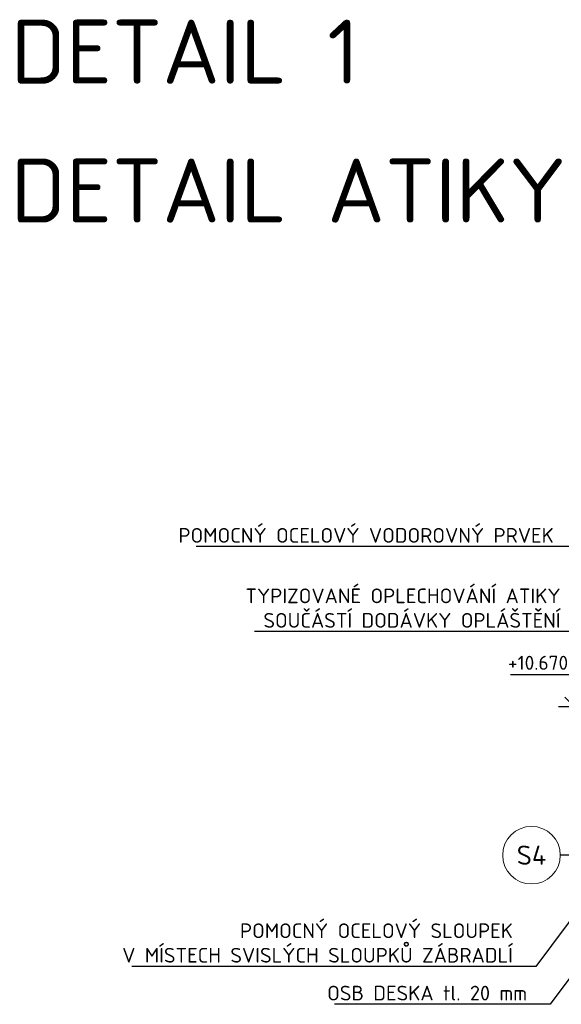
# Model space of a CAD drawing. Header units: millimetres. Extents: x -118752 to 407724, y -73278 to 155058.
# Tile 163 of 256: x 56990 to 58683, y 146522 to 149602. Entities that reach past the tile are written whole.
import ezdxf
from ezdxf.enums import TextEntityAlignment as Align

# ---------------------------------------------------------------- set-up
doc = ezdxf.new("R2010")
doc.units = ezdxf.units.MM
doc.header["$LTSCALE"] = 10
for name, color, linetype, lineweight in [('CKBUBLINY', 1, 'Continuous', 18), ('CKBUBLINY_POPIS', 3, 'Continuous', 25), ('CKKOTY_VYS', 3, 'Continuous', 25), ('CKPOPIS_POHLED', 3, 'Continuous', 25), ('CKTEXTY_MALE', 3, 'Continuous', 18)]:
    doc.layers.add(name, color=color, linetype=linetype, lineweight=lineweight)
doc.styles.get("Standard").update_dxf_attribs({"font": 'isocpeur.ttf'})
doc.dimstyles.new('CADKON', dxfattribs={"dimscale": 50, "dimtxt": 2.2, "dimasz": 2.5, "dimexe": 1.8, "dimexo": 5, "dimgap": 0.6, "dimtad": 1, "dimrnd": 1, "dimtxsty": 'Standard', "dimblk1": 'OBLIQUE', "dimblk2": 'OBLIQUE', "dimsah": 1, "dimcen": 2.5, "dimadec": 1, "dimazin": 2, "dimtfac": 1, "dimtdec": 4, "dimtix": 1, "dimtmove": 2, "dimatfit": 3, "dimldrblk": 'OPEN30', "dimfxl": 5, "dimfxlon": 1, "dimtolj": 1, "dimarcsym": 0})
doc.dimstyles.new('CADKON$7', dxfattribs={"dimscale": 100, "dimtxt": 2.5, "dimasz": 2.5, "dimexe": 1.8, "dimexo": 5, "dimgap": 0.6, "dimtad": 1, "dimrnd": 1, "dimtxsty": 'Standard', "dimblk1": 'OBLIQUE', "dimblk2": 'OBLIQUE', "dimsah": 1, "dimcen": 2.5, "dimadec": 1, "dimazin": 2, "dimtfac": 1, "dimtdec": 4, "dimtix": 1, "dimtmove": 0, "dimatfit": 3, "dimldrblk": 'DOTSMALL', "dimfxl": 5, "dimfxlon": 1, "dimtfill": 1, "dimtolj": 1, "dimarcsym": 0})

# ---------------------------------------------------------------- blocks, each defined once
blk = doc.blocks.new('CK_BUBBLE_1_0_0')
at = {"color": 0, "linetype": 'ByBlock', "lineweight": -2}
blk.add_circle((0, 0), 1, dxfattribs=at)
blk = doc.blocks.new('_OBLIQUE')
at = {"color": 0, "linetype": 'ByBlock'}
blk.add_line((-0.5, -0.5), (0.5, 0.5), dxfattribs=at)
blk = doc.blocks.new('*U10241')
at = {"color": 0, "linetype": 'ByBlock', "lineweight": -2}
blk.add_lwpolyline([(-1.5, 1.5), (0, 0), (1.5, 1.5), (0, 0), (0, 5), (10, 5)], dxfattribs=at)

msp = doc.modelspace()

# ---------------------------------------------------------------- linework, layer by layer
at = {"layer": 'CKKOTY_VYS'}
msp.add_line((58774.404, 147452.436), (58674.404, 147452.436), dxfattribs=at)

# ---------------------------------------------------------------- block references
at = {"layer": 'CKBUBLINY'}
ref = msp.add_blockref('CK_BUBBLE_1_0_0', (58589.966, 146988.565), dxfattribs=dict(at, xscale=90.00000000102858, yscale=90.00000000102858, zscale=90.00000000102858))
ref.add_attrib('NUM1', 'S4', dxfattribs={"layer": 'CKBUBLINY_POPIS', "height": 60}).set_placement((58589.966, 146988.565), align=Align.MIDDLE_CENTER)
at = {"layer": 'CKKOTY_VYS'}
ref = msp.add_blockref('*U10241', (58724.404, 147452.436), dxfattribs=dict(at, xscale=-20, yscale=20, zscale=20))
ref.add_attrib('Výška', '+10.670', dxfattribs={"layer": '0', "color": 0, "linetype": 'ByBlock', "lineweight": -2, "height": 44}).set_placement((58704.404, 147568.436), align=Align.RIGHT)

# ---------------------------------------------------------------- texts
at = {"layer": 'CKPOPIS_POHLED'}
for s, p in [('DETAIL 1', (56962.324, 149402.425)), ('DETAIL ATIKY 1:20', (56962.324, 148967.954))]:
    msp.add_text(s, height=200, dxfattribs=at).set_placement(p)
at = {"layer": 'CKTEXTY_MALE', "char_height": 46, "attachment_point": 9}
for s, insert in [('POMOCNÝ OCELOVÝ VODOROVNÝ PRVEK', (58659.49, 147966.046)), ('TYPIZOVANÉ OPLECHOVÁNÍ ATIKY\\PSOUČÁSTÍ DODÁVKY OPLÁŠTĚNÍ', (58680.863, 147700.072)), ('POMOCNÝ OCELOVÝ SLOUPEK\\PV MÍSTECH SVISLÝCH SLOUPKŮ ZÁBRADLÍ', (58531.74, 146652.354)), ('OSB DESKA tl. 20 mm', (58576.17, 146533.994))]:
    msp.add_mtext(s, dxfattribs=dict(at, insert=insert))

# ---------------------------------------------------------------- leaders
at = {"layer": 'CKBUBLINY'}
msp.add_leader([(59044.645, 146988.565), (58679.966, 146988.565)], dimstyle='CADKON', override={"dimasz": 2.5, "dimldrblk": 'DotSmall'}, dxfattribs=at)
at = {"layer": 'CKTEXTY_MALE', "annotation_type": 0, "has_hookline": 1, "hookline_direction": 1}
for points, text_width in [([(59014.417, 147426.796), (58731.49, 147954.046), (58671.49, 147954.046)], 1117.8), ([(58897.496, 147469.082), (58752.863, 147688.072), (58692.863, 147688.072)], 956.8), ([(59025.479, 147208.362), (58603.74, 146640.354), (58543.74, 146640.354)], 1191.4), ([(59082.468, 147108.184), (58648.17, 146521.994), (58588.17, 146521.994)], 602.6)]:
    msp.add_leader(points, dimstyle='CADKON$7', override={"dimscale": 20, "dimtxt": 2.3, "dimasz": 3}, dxfattribs=dict(at, text_width=text_width))

doc.saveas('drawing.dxf')
